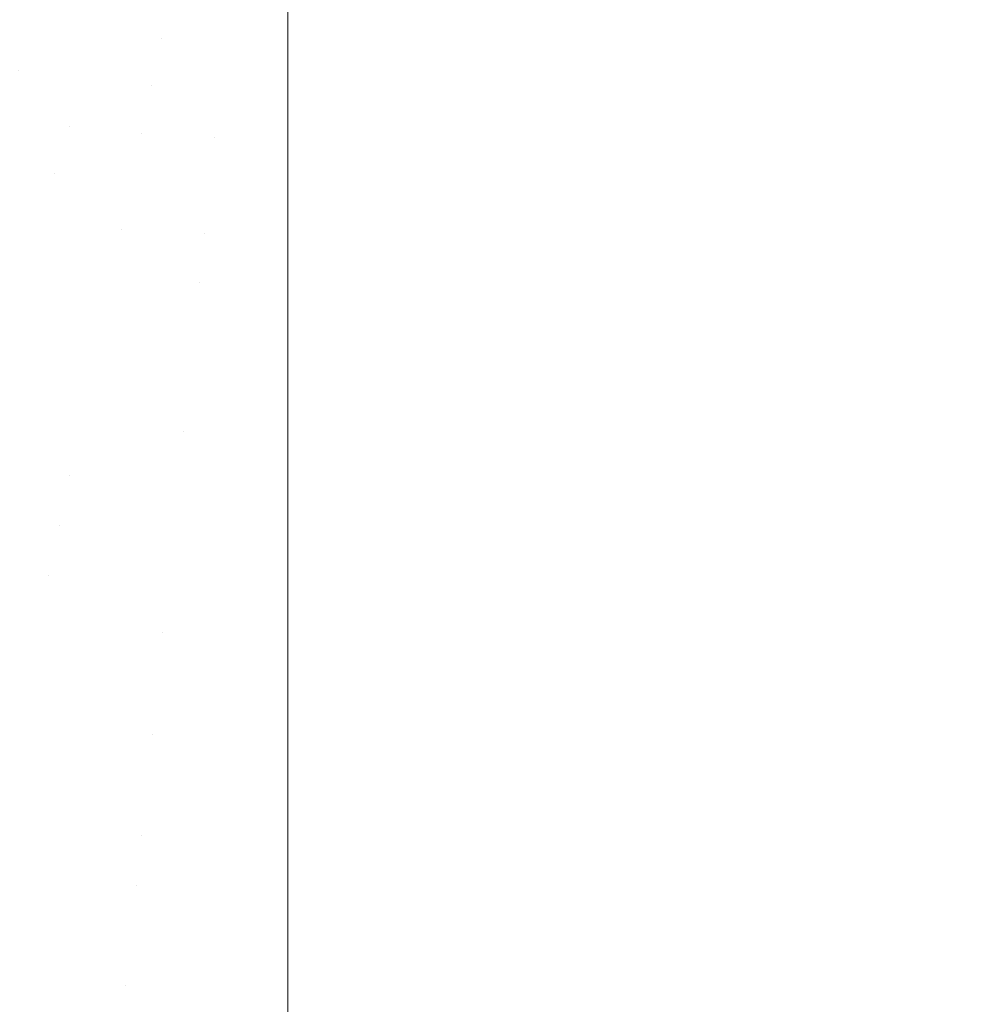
# Model space of a CAD drawing. Header units: centimetres. Extents: x -44.1 to 45.2, y 4.2 to 6.
# Tile 45 of 256: x -43.9297 to -43.891, y 4.2376 to 4.277. Entities that reach past the tile are written whole.
import ezdxf

# ---------------------------------------------------------------- set-up
doc = ezdxf.new("R2010")
doc.units = ezdxf.units.CM
doc.header["$LTSCALE"] = 2.54
doc.layers.add('Lucido design-1', color=7, linetype='Continuous')

# ---------------------------------------------------------------- blocks, each defined once
blk = doc.blocks.new('Gruppo-4-1')
at = {"color": 7, "linetype": 'Continuous', "lineweight": 9}
for points, invisible_edges in [([(-43.931362, 4.277169, -2276.225141), (-43.928974, 4.27676, -2276.225141), (-43.928202, 4.278575, -2276.224693)], 11), ([(-43.928202, 4.278575, -2277.019646), (-43.928974, 4.27676, -2277.019198), (-43.931362, 4.277169, -2277.019198)], 11), ([(-43.928202, 4.278575, -2276.224693), (-43.928974, 4.27676, -2276.225141), (-43.924043, 4.276204, -2276.225141), (-43.923652, 4.278062, -2276.224693)], 15), ([(-43.923652, 4.278062, -2277.019646), (-43.924043, 4.276204, -2277.019198), (-43.928974, 4.27676, -2277.019198), (-43.928202, 4.278575, -2277.019646)], 15), ([(-43.923652, 4.278062, -2276.224693), (-43.924043, 4.276204, -2276.225141), (-43.918995, 4.276021, -2276.225164), (-43.918995, 4.278568, -2276.22454)], 11), ([(-43.918995, 4.278568, -2277.0198), (-43.918995, 4.276021, -2277.019176), (-43.924043, 4.276204, -2277.019198), (-43.923652, 4.278062, -2277.019646)], 14), ([(45.04592, 4.276021, -2276.225164), (45.04592, 4.278568, -2276.22454), (-43.918995, 4.278568, -2276.22454), (-43.918995, 4.276021, -2276.225164)], 10), ([(-43.918995, 4.276021, -2277.019176), (-43.918995, 4.278568, -2277.0198), (45.04592, 4.278568, -2277.0198), (45.04592, 4.276021, -2277.019176)], 10), ([(-43.929755, 4.274926, -2276.225633), (-43.928974, 4.27676, -2276.225141), (-43.931362, 4.277169, -2276.225141)], 11), ([(-43.931362, 4.277169, -2277.019198), (-43.928974, 4.27676, -2277.019198), (-43.929755, 4.274926, -2277.018707)], 11), ([(-43.924438, 4.274326, -2276.225633), (-43.924043, 4.276204, -2276.225141), (-43.928974, 4.27676, -2276.225141), (-43.929755, 4.274926, -2276.225633)], 15), ([(-43.929755, 4.274926, -2277.018707), (-43.928974, 4.27676, -2277.019198), (-43.924043, 4.276204, -2277.019198), (-43.924438, 4.274326, -2277.018707)], 15), ([(-43.924043, 4.276204, -2276.225141), (-43.924438, 4.274326, -2276.225633), (-43.918995, 4.27433, -2276.225577)], 11), ([(-43.918995, 4.27433, -2277.018763), (-43.924438, 4.274326, -2277.018707), (-43.924043, 4.276204, -2277.019198)], 11), ([(-43.918995, 4.27433, -2276.225577), (-43.918995, 4.276021, -2276.225164), (-43.924043, 4.276204, -2276.225141)], 10), ([(-43.924043, 4.276204, -2277.019198), (-43.918995, 4.276021, -2277.019176), (-43.918995, 4.27433, -2277.018763)], 9), ([(-43.918995, 4.276021, -2276.225164), (-43.918995, 4.27433, -2276.225577), (45.04592, 4.27433, -2276.225577), (45.04592, 4.276021, -2276.225164)], 10), ([(45.04592, 4.276021, -2277.019176), (45.04592, 4.27433, -2277.018763), (-43.918995, 4.27433, -2277.018763), (-43.918995, 4.276021, -2277.019176)], 10), ([(-43.929755, 4.274926, -2276.225633), (-43.930543, 4.273074, -2276.22617), (-43.927715, 4.2727, -2276.22617)], 11), ([(-43.927715, 4.2727, -2277.01817), (-43.930543, 4.273074, -2277.01817), (-43.929755, 4.274926, -2277.018707)], 11), ([(-43.927715, 4.2727, -2276.22617), (-43.924836, 4.27243, -2276.22617), (-43.924438, 4.274326, -2276.225633), (-43.929755, 4.274926, -2276.225633)], 15), ([(-43.929755, 4.274926, -2277.018707), (-43.924438, 4.274326, -2277.018707), (-43.924836, 4.27243, -2277.01817), (-43.927715, 4.2727, -2277.01817)], 15), ([(-43.924438, 4.274326, -2276.225633), (-43.924836, 4.27243, -2276.22617), (-43.921924, 4.272267, -2276.22617)], 11), ([(-43.921924, 4.272267, -2277.01817), (-43.924836, 4.27243, -2277.01817), (-43.924438, 4.274326, -2277.018707)], 11), ([(-43.924438, 4.274326, -2276.225633), (-43.918995, 4.274124, -2276.225637), (-43.918995, 4.27433, -2276.225577)], 9), ([(-43.918995, 4.27433, -2277.018763), (-43.918995, 4.274124, -2277.018703), (-43.924438, 4.274326, -2277.018707)], 10), ([(-43.918995, 4.274124, -2276.225637), (-43.924438, 4.274326, -2276.225633), (-43.921924, 4.272267, -2276.22617)], 11), ([(-43.921924, 4.272267, -2277.01817), (-43.924438, 4.274326, -2277.018707), (-43.918995, 4.274124, -2277.018703)], 11), ([(-43.921924, 4.272267, -2276.22617), (-43.918995, 4.272219, -2276.226193), (-43.918995, 4.274124, -2276.225637)], 9), ([(-43.918995, 4.274124, -2277.018703), (-43.918995, 4.272219, -2277.018147), (-43.921924, 4.272267, -2277.01817)], 10), ([(45.04592, 4.274124, -2276.225637), (45.04592, 4.27433, -2276.225577), (-43.918995, 4.27433, -2276.225577), (-43.918995, 4.274124, -2276.225637)], 10), ([(-43.918995, 4.274124, -2277.018703), (-43.918995, 4.27433, -2277.018763), (45.04592, 4.27433, -2277.018763), (45.04592, 4.274124, -2277.018703)], 10), ([(-43.918995, 4.274124, -2276.225637), (-43.918995, 4.272219, -2276.226193), (45.04592, 4.272219, -2276.226193), (45.04592, 4.274124, -2276.225637)], 10), ([(45.04592, 4.274124, -2277.018703), (45.04592, 4.272219, -2277.018147), (-43.918995, 4.272219, -2277.018147), (-43.918995, 4.274124, -2277.018703)], 10), ([(-43.928315, 4.270805, -2276.226754), (-43.927715, 4.2727, -2276.22617), (-43.930543, 4.273074, -2276.22617), (-43.931338, 4.271204, -2276.226754)], 15), ([(-43.931338, 4.271204, -2277.017586), (-43.930543, 4.273074, -2277.01817), (-43.927715, 4.2727, -2277.01817), (-43.928315, 4.270805, -2277.017586)], 15), ([(-43.924836, 4.27243, -2276.22617), (-43.927715, 4.2727, -2276.22617), (-43.928315, 4.270805, -2276.226754)], 11), ([(-43.928315, 4.270805, -2277.017586), (-43.927715, 4.2727, -2277.01817), (-43.924836, 4.27243, -2277.01817)], 11), ([(-43.928315, 4.270805, -2276.226754), (-43.925644, 4.268586, -2276.227386), (-43.924836, 4.27243, -2276.22617)], 11), ([(-43.924836, 4.27243, -2277.01817), (-43.925644, 4.268586, -2277.016954), (-43.928315, 4.270805, -2277.017586)], 11), ([(-43.921924, 4.272267, -2276.22617), (-43.924836, 4.27243, -2276.22617), (-43.925644, 4.268586, -2276.227386), (-43.92233, 4.2684, -2276.227386)], 15), ([(-43.92233, 4.2684, -2277.016954), (-43.925644, 4.268586, -2277.016954), (-43.924836, 4.27243, -2277.01817), (-43.921924, 4.272267, -2277.01817)], 15), ([(-43.921924, 4.272267, -2276.22617), (-43.92233, 4.2684, -2276.227386), (-43.918995, 4.270141, -2276.226798)], 11), ([(-43.918995, 4.270141, -2277.017542), (-43.92233, 4.2684, -2277.016954), (-43.921924, 4.272267, -2277.01817)], 11), ([(-43.918995, 4.270141, -2276.226798), (-43.918995, 4.272219, -2276.226193), (-43.921924, 4.272267, -2276.22617)], 10), ([(-43.921924, 4.272267, -2277.01817), (-43.918995, 4.272219, -2277.018147), (-43.918995, 4.270141, -2277.017542)], 9), ([(-43.918995, 4.272219, -2276.226193), (-43.918995, 4.270141, -2276.226798), (45.04592, 4.270141, -2276.226798), (45.04592, 4.272219, -2276.226193)], 10), ([(45.04592, 4.272219, -2277.018147), (45.04592, 4.270141, -2277.017542), (-43.918995, 4.270141, -2277.017542), (-43.918995, 4.272219, -2277.018147)], 10), ([(-43.931338, 4.271204, -2276.226754), (-43.93214, 4.269319, -2276.227386), (-43.928921, 4.268894, -2276.227386), (-43.928315, 4.270805, -2276.226754)], 15), ([(-43.928315, 4.270805, -2277.017586), (-43.928921, 4.268894, -2277.016954), (-43.93214, 4.269319, -2277.016954), (-43.931338, 4.271204, -2277.017586)], 15), ([(-43.928315, 4.270805, -2276.226754), (-43.928921, 4.268894, -2276.227386), (-43.925644, 4.268586, -2276.227386)], 11), ([(-43.925644, 4.268586, -2277.016954), (-43.928921, 4.268894, -2277.016954), (-43.928315, 4.270805, -2277.017586)], 11), ([(-43.918995, 4.26601, -2276.228201), (-43.918995, 4.270141, -2276.226798), (-43.92233, 4.2684, -2276.227386)], 10), ([(-43.92233, 4.2684, -2277.016954), (-43.918995, 4.270141, -2277.017542), (-43.918995, 4.26601, -2277.016139)], 9), ([(-43.918995, 4.26601, -2276.228201), (45.04592, 4.26601, -2276.228201), (45.04592, 4.270141, -2276.226798), (-43.918995, 4.270141, -2276.226798)], 5), ([(45.04592, 4.26601, -2277.016139), (-43.918995, 4.26601, -2277.016139), (-43.918995, 4.270141, -2277.017542), (45.04592, 4.270141, -2277.017542)], 5), ([(-43.929531, 4.266967, -2276.228068), (-43.928921, 4.268894, -2276.227386), (-43.93214, 4.269319, -2276.227386), (-43.932949, 4.267419, -2276.228068)], 15), ([(-43.932949, 4.267419, -2277.016272), (-43.93214, 4.269319, -2277.016954), (-43.928921, 4.268894, -2277.016954), (-43.929531, 4.266967, -2277.016272)], 15), ([(-43.926053, 4.266641, -2276.228068), (-43.925644, 4.268586, -2276.227386), (-43.928921, 4.268894, -2276.227386), (-43.929531, 4.266967, -2276.228068)], 15), ([(-43.929531, 4.266967, -2277.016272), (-43.928921, 4.268894, -2277.016954), (-43.925644, 4.268586, -2277.016954), (-43.926053, 4.266641, -2277.016272)], 15), ([(-43.922535, 4.266444, -2276.228068), (-43.92233, 4.2684, -2276.227386), (-43.925644, 4.268586, -2276.227386), (-43.926053, 4.266641, -2276.228068)], 15), ([(-43.926053, 4.266641, -2277.016272), (-43.925644, 4.268586, -2277.016954), (-43.92233, 4.2684, -2277.016954), (-43.922535, 4.266444, -2277.016272)], 15), ([(-43.92233, 4.2684, -2276.227386), (-43.922535, 4.266444, -2276.228068), (-43.918995, 4.26601, -2276.228201)], 11), ([(-43.918995, 4.26601, -2277.016139), (-43.922535, 4.266444, -2277.016272), (-43.92233, 4.2684, -2277.016954)], 11), ([(-43.932949, 4.267419, -2276.228068), (-43.933763, 4.265505, -2276.228801), (-43.930146, 4.265027, -2276.228801), (-43.929531, 4.266967, -2276.228068)], 15), ([(-43.929531, 4.266967, -2277.016272), (-43.930146, 4.265027, -2277.015539), (-43.933763, 4.265505, -2277.015539), (-43.932949, 4.267419, -2277.016272)], 15), ([(-43.929531, 4.266967, -2276.228068), (-43.930146, 4.265027, -2276.228801), (-43.926465, 4.264682, -2276.228801), (-43.926053, 4.266641, -2276.228068)], 15), ([(-43.926053, 4.266641, -2277.016272), (-43.926465, 4.264682, -2277.015539), (-43.930146, 4.265027, -2277.015539), (-43.929531, 4.266967, -2277.016272)], 15), ([(-43.926053, 4.266641, -2276.228068), (-43.926465, 4.264682, -2276.228801), (-43.922741, 4.264473, -2276.228801), (-43.922535, 4.266444, -2276.228068)], 15), ([(-43.922535, 4.266444, -2277.016272), (-43.922741, 4.264473, -2277.015539), (-43.926465, 4.264682, -2277.015539), (-43.926053, 4.266641, -2277.016272)], 15), ([(-43.922535, 4.266444, -2276.228068), (-43.922741, 4.264473, -2276.228801), (-43.918995, 4.26601, -2276.228201)], 11), ([(-43.918995, 4.26601, -2277.016139), (-43.922741, 4.264473, -2277.015539), (-43.922535, 4.266444, -2277.016272)], 11), ([(-43.918995, 4.261944, -2276.229782), (-43.918995, 4.26601, -2276.228201), (-43.922741, 4.264473, -2276.228801), (-43.922949, 4.262489, -2276.229588)], 14), ([(-43.922949, 4.262489, -2277.014752), (-43.922741, 4.264473, -2277.015539), (-43.918995, 4.26601, -2277.016139), (-43.918995, 4.261944, -2277.014558)], 11), ([(-43.918995, 4.261944, -2276.229782), (45.04592, 4.261944, -2276.229782), (45.04592, 4.26601, -2276.228201), (-43.918995, 4.26601, -2276.228201)], 5), ([(45.04592, 4.261944, -2277.014558), (-43.918995, 4.261944, -2277.014558), (-43.918995, 4.26601, -2277.016139), (45.04592, 4.26601, -2277.016139)], 5), ([(-43.92688, 4.26271, -2276.229588), (-43.926465, 4.264682, -2276.228801), (-43.930146, 4.265027, -2276.228801), (-43.930765, 4.263074, -2276.229588)], 15), ([(-43.930765, 4.263074, -2277.014752), (-43.930146, 4.265027, -2277.015539), (-43.926465, 4.264682, -2277.015539), (-43.92688, 4.26271, -2277.014752)], 15), ([(-43.922949, 4.262489, -2276.229588), (-43.922741, 4.264473, -2276.228801), (-43.926465, 4.264682, -2276.228801), (-43.92688, 4.26271, -2276.229588)], 15), ([(-43.92688, 4.26271, -2277.014752), (-43.926465, 4.264682, -2277.015539), (-43.922741, 4.264473, -2277.015539), (-43.922949, 4.262489, -2277.014752)], 15), ([(-43.930765, 4.263074, -2276.229588), (-43.931388, 4.26111, -2276.230429), (-43.927297, 4.260726, -2276.230429), (-43.92688, 4.26271, -2276.229588)], 15), ([(-43.92688, 4.26271, -2277.014752), (-43.927297, 4.260726, -2277.013911), (-43.931388, 4.26111, -2277.013911), (-43.930765, 4.263074, -2277.014752)], 15), ([(-43.92688, 4.26271, -2276.229588), (-43.927297, 4.260726, -2276.230429), (-43.923158, 4.260494, -2276.230429), (-43.922949, 4.262489, -2276.229588)], 15), ([(-43.922949, 4.262489, -2277.014752), (-43.923158, 4.260494, -2277.013911), (-43.927297, 4.260726, -2277.013911), (-43.92688, 4.26271, -2277.014752)], 15), ([(-43.918995, 4.261944, -2276.229782), (-43.922949, 4.262489, -2276.229588), (-43.923158, 4.260494, -2276.230429)], 11), ([(-43.923158, 4.260494, -2277.013911), (-43.922949, 4.262489, -2277.014752), (-43.918995, 4.261944, -2277.014558)], 11), ([(-43.923158, 4.260494, -2276.230429), (-43.918995, 4.260426, -2276.23045), (-43.918995, 4.261944, -2276.229782)], 9), ([(-43.918995, 4.261944, -2277.014558), (-43.918995, 4.260426, -2277.01389), (-43.923158, 4.260494, -2277.013911)], 10), ([(45.04592, 4.260426, -2276.23045), (45.04592, 4.261944, -2276.229782), (-43.918995, 4.261944, -2276.229782), (-43.918995, 4.260426, -2276.23045)], 10), ([(-43.918995, 4.260426, -2277.01389), (-43.918995, 4.261944, -2277.014558), (45.04592, 4.261944, -2277.014558), (45.04592, 4.260426, -2277.01389)], 10), ([(-43.936236, 4.259695, -2276.231327), (-43.927716, 4.258734, -2276.231327), (-43.931388, 4.26111, -2276.230429)], 11), ([(-43.931388, 4.26111, -2277.013911), (-43.927716, 4.258734, -2277.013013), (-43.936236, 4.259695, -2277.013013)], 11), ([(-43.927716, 4.258734, -2276.231327), (-43.927297, 4.260726, -2276.230429), (-43.931388, 4.26111, -2276.230429)], 11), ([(-43.931388, 4.26111, -2277.013911), (-43.927297, 4.260726, -2277.013911), (-43.927716, 4.258734, -2277.013013)], 11), ([(-43.923158, 4.260494, -2276.230429), (-43.927297, 4.260726, -2276.230429), (-43.927716, 4.258734, -2276.231327)], 11), ([(-43.927716, 4.258734, -2277.013013), (-43.927297, 4.260726, -2277.013911), (-43.923158, 4.260494, -2277.013911)], 11), ([(-43.927716, 4.258734, -2276.231327), (-43.918995, 4.258412, -2276.231336), (-43.923158, 4.260494, -2276.230429)], 11), ([(-43.923158, 4.260494, -2277.013911), (-43.918995, 4.258412, -2277.013004), (-43.927716, 4.258734, -2277.013013)], 11), ([(-43.918995, 4.258412, -2276.231336), (-43.918995, 4.260426, -2276.23045), (-43.923158, 4.260494, -2276.230429)], 10), ([(-43.923158, 4.260494, -2277.013911), (-43.918995, 4.260426, -2277.01389), (-43.918995, 4.258412, -2277.013004)], 9), ([(-43.918995, 4.260426, -2276.23045), (-43.918995, 4.258412, -2276.231336), (45.04592, 4.258412, -2276.231336), (45.04592, 4.260426, -2276.23045)], 10), ([(45.04592, 4.260426, -2277.01389), (45.04592, 4.258412, -2277.013004), (-43.918995, 4.258412, -2277.013004), (-43.918995, 4.260426, -2277.01389)], 10), ([(-43.927716, 4.258734, -2276.231327), (-43.936236, 4.259695, -2276.231327), (-43.932641, 4.257155, -2276.232282)], 11), ([(-43.932641, 4.257155, -2277.012058), (-43.936236, 4.259695, -2277.013013), (-43.927716, 4.258734, -2277.013013)], 11), ([(-43.932641, 4.257155, -2276.232282), (-43.928137, 4.256733, -2276.232282), (-43.927716, 4.258734, -2276.231327)], 11), ([(-43.927716, 4.258734, -2277.013013), (-43.928137, 4.256733, -2277.012058), (-43.932641, 4.257155, -2277.012058)], 11), ([(-43.927716, 4.258734, -2276.231327), (-43.928137, 4.256733, -2276.232282), (-43.918995, 4.25795, -2276.231539)], 11), ([(-43.918995, 4.25795, -2277.012801), (-43.928137, 4.256733, -2277.012058), (-43.927716, 4.258734, -2277.013013)], 11), ([(-43.918995, 4.25795, -2276.231539), (-43.918995, 4.258412, -2276.231336), (-43.927716, 4.258734, -2276.231327)], 10), ([(-43.927716, 4.258734, -2277.013013), (-43.918995, 4.258412, -2277.013004), (-43.918995, 4.25795, -2277.012801)], 9), ([(-43.918995, 4.258412, -2276.231336), (-43.918995, 4.25795, -2276.231539), (45.04592, 4.25795, -2276.231539), (45.04592, 4.258412, -2276.231336)], 10), ([(45.04592, 4.258412, -2277.013004), (45.04592, 4.25795, -2277.012801), (-43.918995, 4.25795, -2277.012801), (-43.918995, 4.258412, -2277.013004)], 10), ([(-43.918995, 4.254372, -2276.233304), (-43.918995, 4.25795, -2276.231539), (-43.928137, 4.256733, -2276.232282)], 10), ([(-43.928137, 4.256733, -2277.012058), (-43.918995, 4.25795, -2277.012801), (-43.918995, 4.254372, -2277.011036)], 9), ([(45.04592, 4.254372, -2276.233304), (45.04592, 4.25795, -2276.231539), (-43.918995, 4.25795, -2276.231539), (-43.918995, 4.254372, -2276.233304)], 10), ([(-43.918995, 4.254372, -2277.011036), (-43.918995, 4.25795, -2277.012801), (45.04592, 4.25795, -2277.012801), (45.04592, 4.254372, -2277.011036)], 10), ([(-43.933271, 4.255168, -2276.233297), (-43.928559, 4.254726, -2276.233297), (-43.928137, 4.256733, -2276.232282), (-43.932641, 4.257155, -2276.232282)], 15), ([(-43.932641, 4.257155, -2277.012058), (-43.928137, 4.256733, -2277.012058), (-43.928559, 4.254726, -2277.011043), (-43.933271, 4.255168, -2277.011043)], 15), ([(-43.928137, 4.256733, -2276.232282), (-43.928559, 4.254726, -2276.233297), (-43.918995, 4.254372, -2276.233304)], 11), ([(-43.918995, 4.254372, -2277.011036), (-43.928559, 4.254726, -2277.011043), (-43.928137, 4.256733, -2277.012058)], 11), ([(-43.933902, 4.253176, -2276.234372), (-43.928981, 4.252714, -2276.234372), (-43.928559, 4.254726, -2276.233297), (-43.933271, 4.255168, -2276.233297)], 15), ([(-43.933271, 4.255168, -2277.011043), (-43.928559, 4.254726, -2277.011043), (-43.928981, 4.252714, -2277.009968), (-43.933902, 4.253176, -2277.009968)], 15), ([(-43.928559, 4.254726, -2276.233297), (-43.928981, 4.252714, -2276.234372), (-43.924003, 4.252435, -2276.234372)], 11), ([(-43.924003, 4.252435, -2277.009968), (-43.928981, 4.252714, -2277.009968), (-43.928559, 4.254726, -2277.011043)], 11), ([(-43.918995, 4.254037, -2276.233469), (-43.928559, 4.254726, -2276.233297), (-43.924003, 4.252435, -2276.234372)], 11), ([(-43.918995, 4.254037, -2276.233469), (-43.918995, 4.254372, -2276.233304), (-43.928559, 4.254726, -2276.233297)], 10), ([(-43.924003, 4.252435, -2277.009968), (-43.928559, 4.254726, -2277.011043), (-43.918995, 4.254037, -2277.010871)], 11), ([(-43.928559, 4.254726, -2277.011043), (-43.918995, 4.254372, -2277.011036), (-43.918995, 4.254037, -2277.010871)], 9), ([(-43.918995, 4.254372, -2276.233304), (-43.918995, 4.254037, -2276.233469), (45.04592, 4.254037, -2276.233469), (45.04592, 4.254372, -2276.233304)], 10), ([(45.04592, 4.254372, -2277.011036), (45.04592, 4.254037, -2277.010871), (-43.918995, 4.254037, -2277.010871), (-43.918995, 4.254372, -2277.011036)], 10), ([(-43.924003, 4.252435, -2276.234372), (-43.918995, 4.252353, -2276.234393), (-43.918995, 4.254037, -2276.233469)], 9), ([(-43.918995, 4.254037, -2277.010871), (-43.918995, 4.252353, -2277.009947), (-43.924003, 4.252435, -2277.009968)], 10), ([(45.04592, 4.252353, -2276.234393), (45.04592, 4.254037, -2276.233469), (-43.918995, 4.254037, -2276.233469), (-43.918995, 4.252353, -2276.234393)], 10), ([(-43.918995, 4.252353, -2277.009947), (-43.918995, 4.254037, -2277.010871), (45.04592, 4.254037, -2277.010871), (45.04592, 4.252353, -2277.009947)], 10), ([(-43.934534, 4.251182, -2276.235509), (-43.929405, 4.250701, -2276.235509), (-43.928981, 4.252714, -2276.234372), (-43.933902, 4.253176, -2276.234372)], 15), ([(-43.933902, 4.253176, -2277.009968), (-43.928981, 4.252714, -2277.009968), (-43.929405, 4.250701, -2277.008831), (-43.934534, 4.251182, -2277.008831)], 15), ([(-43.924003, 4.252435, -2276.234372), (-43.928981, 4.252714, -2276.234372), (-43.929405, 4.250701, -2276.235509), (-43.924215, 4.25041, -2276.235509)], 15), ([(-43.924215, 4.25041, -2277.008831), (-43.929405, 4.250701, -2277.008831), (-43.928981, 4.252714, -2277.009968), (-43.924003, 4.252435, -2277.009968)], 15), ([(-43.924003, 4.252435, -2276.234372), (-43.924215, 4.25041, -2276.235509), (-43.918995, 4.250212, -2276.235567)], 11), ([(-43.918995, 4.250212, -2277.008773), (-43.924215, 4.25041, -2277.008831), (-43.924003, 4.252435, -2277.009968)], 11), ([(-43.918995, 4.250212, -2276.235567), (-43.918995, 4.252353, -2276.234393), (-43.924003, 4.252435, -2276.234372)], 10), ([(-43.924003, 4.252435, -2277.009968), (-43.918995, 4.252353, -2277.009947), (-43.918995, 4.250212, -2277.008773)], 9), ([(-43.918995, 4.252353, -2276.234393), (-43.918995, 4.250212, -2276.235567), (45.04592, 4.250212, -2276.235567), (45.04592, 4.252353, -2276.234393)], 10), ([(45.04592, 4.252353, -2277.009947), (45.04592, 4.250212, -2277.008773), (-43.918995, 4.250212, -2277.008773), (-43.918995, 4.252353, -2277.009947)], 10), ([(-43.935166, 4.249188, -2276.23671), (-43.929828, 4.248687, -2276.23671), (-43.929405, 4.250701, -2276.235509), (-43.934534, 4.251182, -2276.235509)], 15), ([(-43.934534, 4.251182, -2277.008831), (-43.929405, 4.250701, -2277.008831), (-43.929828, 4.248687, -2277.00763), (-43.935166, 4.249188, -2277.00763)], 15), ([(-43.924215, 4.25041, -2276.235509), (-43.929405, 4.250701, -2276.235509), (-43.929828, 4.248687, -2276.23671), (-43.924428, 4.248385, -2276.23671)], 15), ([(-43.924428, 4.248385, -2277.00763), (-43.929828, 4.248687, -2277.00763), (-43.929405, 4.250701, -2277.008831), (-43.924215, 4.25041, -2277.008831)], 15), ([(-43.918995, 4.250212, -2276.235567), (-43.924215, 4.25041, -2276.235509), (-43.924428, 4.248385, -2276.23671)], 11), ([(-43.924428, 4.248385, -2277.00763), (-43.924215, 4.25041, -2277.008831), (-43.918995, 4.250212, -2277.008773)], 11), ([(-43.924428, 4.248385, -2276.23671), (-43.918995, 4.246482, -2276.237831), (-43.918995, 4.250212, -2276.235567)], 9), ([(-43.918995, 4.250212, -2277.008773), (-43.918995, 4.246482, -2277.006509), (-43.924428, 4.248385, -2277.00763)], 10), ([(-43.918995, 4.246482, -2276.237831), (45.04592, 4.246482, -2276.237831), (45.04592, 4.250212, -2276.235567), (-43.918995, 4.250212, -2276.235567)], 5), ([(45.04592, 4.246482, -2277.006509), (-43.918995, 4.246482, -2277.006509), (-43.918995, 4.250212, -2277.008773), (45.04592, 4.250212, -2277.008773)], 5), ([(-43.924428, 4.248385, -2276.23671), (-43.929828, 4.248687, -2276.23671), (-43.930251, 4.246676, -2276.237975), (-43.92464, 4.246361, -2276.237975)], 15), ([(-43.930251, 4.246676, -2277.006365), (-43.929828, 4.248687, -2277.00763), (-43.924428, 4.248385, -2277.00763), (-43.92464, 4.246361, -2277.006365)], 15), ([(-43.92464, 4.246361, -2276.237975), (-43.918995, 4.246482, -2276.237831), (-43.924428, 4.248385, -2276.23671)], 11), ([(-43.92464, 4.246361, -2277.006365), (-43.924428, 4.248385, -2277.00763), (-43.918995, 4.246482, -2277.006509)], 11), ([(-43.92464, 4.246361, -2276.237975), (-43.930251, 4.246676, -2276.237975), (-43.930673, 4.244669, -2276.239306), (-43.924851, 4.244343, -2276.239306)], 15), ([(-43.92464, 4.246361, -2277.006365), (-43.924851, 4.244343, -2277.005034), (-43.930673, 4.244669, -2277.005034), (-43.930251, 4.246676, -2277.006365)], 15), ([(-43.918995, 4.246482, -2276.237831), (-43.92464, 4.246361, -2276.237975), (-43.924851, 4.244343, -2276.239306)], 11), ([(-43.924851, 4.244343, -2276.239306), (-43.918995, 4.242854, -2276.240255), (-43.918995, 4.246482, -2276.237831)], 9), ([(-43.918995, 4.246482, -2277.006509), (-43.918995, 4.242854, -2277.004085), (-43.924851, 4.244343, -2277.005034)], 10), ([(-43.924851, 4.244343, -2277.005034), (-43.92464, 4.246361, -2277.006365), (-43.918995, 4.246482, -2277.006509)], 11), ([(-43.918995, 4.242854, -2276.240255), (45.04592, 4.242854, -2276.240255), (45.04592, 4.246482, -2276.237831), (-43.918995, 4.246482, -2276.237831)], 5), ([(45.04592, 4.242854, -2277.004085), (-43.918995, 4.242854, -2277.004085), (-43.918995, 4.246482, -2277.006509), (45.04592, 4.246482, -2277.006509)], 5), ([(-43.925062, 4.242331, -2276.240704), (-43.924851, 4.244343, -2276.239306), (-43.930673, 4.244669, -2276.239306), (-43.931094, 4.242669, -2276.240704)], 15), ([(-43.931094, 4.242669, -2277.003636), (-43.930673, 4.244669, -2277.005034), (-43.924851, 4.244343, -2277.005034), (-43.925062, 4.242331, -2277.003636)], 15), ([(-43.918995, 4.242854, -2276.240255), (-43.924851, 4.244343, -2276.239306), (-43.925062, 4.242331, -2276.240704)], 11), ([(-43.925062, 4.242331, -2277.003636), (-43.924851, 4.244343, -2277.005034), (-43.918995, 4.242854, -2277.004085)], 11), ([(-43.931094, 4.242669, -2276.240704), (-43.931512, 4.240679, -2276.24217), (-43.925272, 4.240329, -2276.24217), (-43.925062, 4.242331, -2276.240704)], 15), ([(-43.925062, 4.242331, -2277.003636), (-43.925272, 4.240329, -2277.00217), (-43.931512, 4.240679, -2277.00217), (-43.931094, 4.242669, -2277.003636)], 15), ([(-43.925062, 4.242331, -2276.240704), (-43.925272, 4.240329, -2276.24217), (-43.918995, 4.239336, -2276.242835), (-43.918995, 4.242854, -2276.240255)], 11), ([(-43.918995, 4.242854, -2277.004085), (-43.918995, 4.239336, -2277.001505), (-43.925272, 4.240329, -2277.00217), (-43.925062, 4.242331, -2277.003636)], 14), ([(-43.918995, 4.239336, -2276.242835), (45.04592, 4.239336, -2276.242835), (45.04592, 4.242854, -2276.240255), (-43.918995, 4.242854, -2276.240255)], 5), ([(45.04592, 4.239336, -2277.001505), (-43.918995, 4.239336, -2277.001505), (-43.918995, 4.242854, -2277.004085), (45.04592, 4.242854, -2277.004085)], 5), ([(-43.92548, 4.23834, -2276.243704), (-43.925272, 4.240329, -2276.24217), (-43.931512, 4.240679, -2276.24217), (-43.931928, 4.238701, -2276.243704)], 15), ([(-43.931928, 4.238701, -2277.000635), (-43.931512, 4.240679, -2277.00217), (-43.925272, 4.240329, -2277.00217), (-43.92548, 4.23834, -2277.000635)], 15), ([(-43.918995, 4.239336, -2276.242835), (-43.925272, 4.240329, -2276.24217), (-43.92548, 4.23834, -2276.243704)], 11), ([(-43.92548, 4.23834, -2277.000635), (-43.925272, 4.240329, -2277.00217), (-43.918995, 4.239336, -2277.001505)], 11), ([(-43.92548, 4.23834, -2276.243704), (-43.925687, 4.236366, -2276.245308), (-43.918995, 4.235933, -2276.245566), (-43.918995, 4.239336, -2276.242835)], 11), ([(-43.918995, 4.239336, -2277.001505), (-43.918995, 4.235933, -2276.998774), (-43.925687, 4.236366, -2276.999031), (-43.92548, 4.23834, -2277.000635)], 14), ([(-43.918995, 4.235933, -2276.245566), (45.04592, 4.235933, -2276.245566), (45.04592, 4.239336, -2276.242835), (-43.918995, 4.239336, -2276.242835)], 5), ([(45.04592, 4.235933, -2276.998774), (-43.918995, 4.235933, -2276.998774), (-43.918995, 4.239336, -2277.001505), (45.04592, 4.239336, -2277.001505)], 5), ([(-43.931928, 4.238701, -2276.243704), (-43.93234, 4.236739, -2276.245308), (-43.925687, 4.236366, -2276.245308), (-43.92548, 4.23834, -2276.243704)], 15), ([(-43.92548, 4.23834, -2277.000635), (-43.925687, 4.236366, -2276.999031), (-43.93234, 4.236739, -2276.999031), (-43.931928, 4.238701, -2277.000635)], 15)]:
    blk.add_3dface(points, dxfattribs=dict(at, invisible_edges=invisible_edges))
blk = doc.blocks.new('Gruppo-5-1')
at = {"color": 7}
blk.add_blockref('Gruppo-4-1', (0, 0), dxfattribs=at)

msp = doc.modelspace()

# ---------------------------------------------------------------- block references
at = {"layer": 'Lucido design-1', "color": 7}
msp.add_blockref('Gruppo-5-1', (0, 0), dxfattribs=at)

doc.saveas('drawing.dxf')
